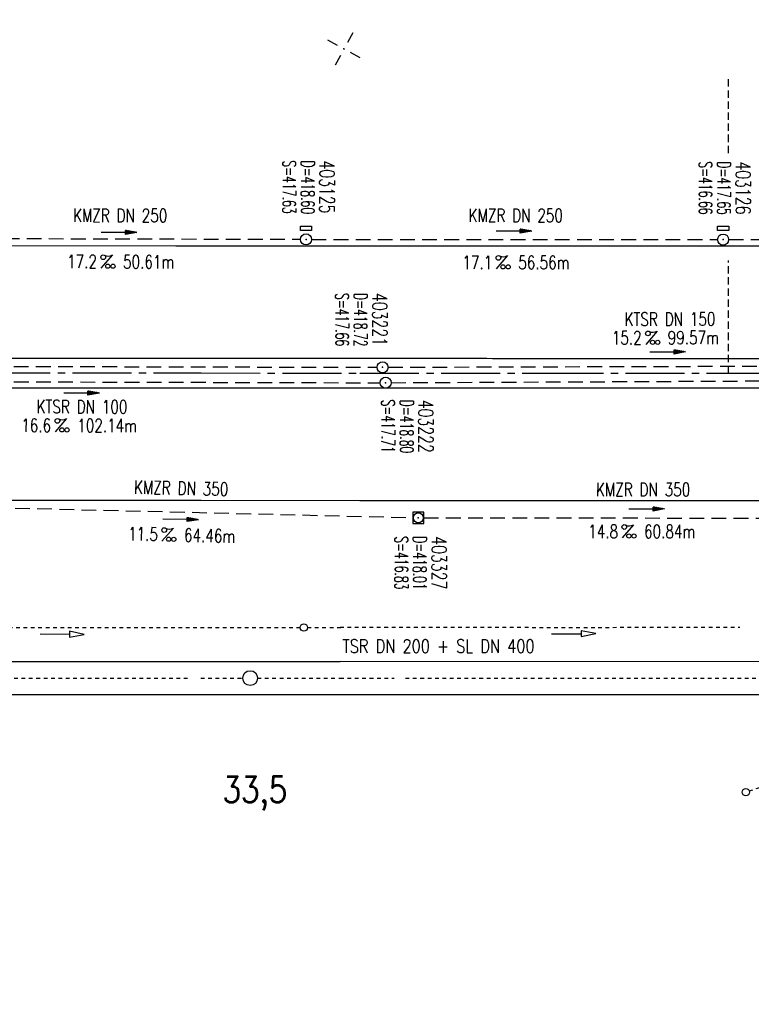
# Model space of a CAD drawing. Extents: x 0 to 1135, y 0 to 420.
# Tile 4 of 50: x 326 to 425, y 135 to 268. Entities that reach past the tile are written whole.
import ezdxf
from ezdxf.enums import TextEntityAlignment as Align

# ---------------------------------------------------------------- set-up
doc = ezdxf.new("R2010")
doc.units = 0
doc.header["$LTSCALE"] = 2
doc.header["$MEASUREMENT"] = 0
for name, pattern in [('ACAD_ISO03W100', [0.5, 0.25, -0.25]), ('ACAD_ISO10W100W', [0.5, 0.25, -0.25]), ('ACHSE', [5.5, 4, -0.5, 0.5, -0.5]), ('AUSGEZOGEN', [0]), ('GESTRICH-X2', [1.5, 1, -0.5]), ('GESTRICHELT', [0.75, 0.5, -0.25]), ('STRICHLINIEX2', [0.5, 0.25, -0.25])]:
    doc.linetypes.add(name, pattern=pattern)
doc.layers.get('0').update_dxf_attribs({"linetype": 'AUSGEZOGEN'})
for name, color, linetype in [('ACHSETOP', 250, 'ACHSE'), ('Bahnachse', 7, 'CONTINUOUS'), ('FBR', 8, 'CONTINUOUS'), ('Gleisachse', 7, 'CONTINUOUS'), ('HEKTOM', 250, 'GESTRICHELT'), ('KANAL', 7, 'GESTRICH-X2'), ('NETZ', 250, 'CONTINUOUS'), ('PFEIL', 7, 'CONTINUOUS'), ('SCHACHTNR', 6, 'CONTINUOUS'), ('SCHSYMBOL', 7, 'CONTINUOUS'), ('TEXTO', 4, 'CONTINUOUS'), ('TEXTU', 4, 'CONTINUOUS'), ('Tiefenentwässerung', 15, 'CONTINUOUS'), ('Tiefenentwässerung_und_Sammelle', 15, 'CONTINUOUS')]:
    doc.layers.add(name, color=color, linetype=linetype)
doc.styles.add('ROMANS', font='romans.shx', dxfattribs={"width": 0.8})

# ---------------------------------------------------------------- blocks, each defined once
blk = doc.blocks.new('IKR')
at = {"color": 0}
for p, q in [((0, 1), (0, 2.5)), ((-2.5, 0), (-1, 0)), ((1, 0), (2.5, 0)), ((0, -2.5), (0, -1))]:
    blk.add_line(p, q, dxfattribs=at)
blk.add_circle((0, 0), 0.05, dxfattribs=at)
blk.add_point((0, 0), dxfattribs=at)
blk = doc.blocks.new('GST')
at = {"color": 0}
blk.add_circle((0, 0), 0.75, dxfattribs=at)
blk.add_point((0, 0), dxfattribs=at)
blk = doc.blocks.new('13')
blk.add_lwpolyline([(0.76, 1.22), (-0.75, 1.22), (-0.75, 1.8), (0.76, 1.8)], close=True)
at = {"rotation": 180}
blk.add_blockref('GST', (0, 0), dxfattribs=at)
blk = doc.blocks.new('PROM')
blk.add_line((1.57, 1.82), (0.02, 0.02))
for centre, radius in [((0.32, 1.51), 0.317), ((0.94, 0.29), 0.283), ((1.64, 0.29), 0.283)]:
    blk.add_circle(centre, radius)
blk.add_arc((0.99, 2.68), 1.03, 239.1414, 303.3549)
blk = doc.blocks.new('PFEIL2')
at = {"color": 0}
for p, q in [((0.88, 0), (-2.4, -0.01)), ((0.88, -0.27), (0.88, 0.28)), ((0.88, 0.28), (2.43, 0.01)), ((0.91, 0.27), (0.88, 0.26)), ((0.97, 0.26), (0.88, 0.25)), ((1.02, 0.25), (0.88, 0.23)), ((1.07, 0.24), (0.88, 0.21)), ((1.13, 0.23), (0.88, 0.19)), ((1.18, 0.22), (0.88, 0.17)), ((1.24, 0.21), (0.88, 0.15)), ((1.29, 0.21), (0.88, 0.14)), ((1.34, 0.2), (0.88, 0.12)), ((1.4, 0.19), (0.88, 0.1)), ((1.45, 0.18), (0.88, 0.08)), ((1.51, 0.17), (0.88, 0.06)), ((1.56, 0.16), (0.88, 0.04)), ((1.61, 0.15), (0.88, 0.02)), ((1.67, 0.14), (0.88, 0.01)), ((1.72, 0.13), (0.88, -0.01)), ((1.78, 0.12), (0.88, -0.03)), ((1.83, 0.11), (0.88, -0.05)), ((1.88, 0.1), (0.88, -0.07)), ((1.94, 0.09), (0.88, -0.09)), ((2.05, 0.08), (0.88, -0.12)), ((1.99, 0.08), (0.88, -0.11)), ((2.1, 0.07), (0.88, -0.14)), ((2.15, 0.06), (0.88, -0.16)), ((2.21, 0.05), (0.88, -0.18)), ((2.26, 0.04), (0.88, -0.2)), ((2.32, 0.03), (0.88, -0.22)), ((2.37, 0.02), (0.88, -0.23)), ((2.42, 0.01), (0.88, -0.25)), ((2.43, 0.01), (0.88, -0.27))]:
    blk.add_line(p, q, dxfattribs=at)
blk = doc.blocks.new('20')
blk.add_lwpolyline([(-0.75, -0.75), (0.75, -0.75), (0.75, 0.75), (-0.75, 0.75)], close=True)
blk.add_circle((0, 0), 0.676)
blk.add_point((0, 0))
blk = doc.blocks.new('10')
blk.add_blockref('GST', (0, 0))

msp = doc.modelspace()

# ---------------------------------------------------------------- linework, layer by layer
at = {"layer": 'ACHSETOP'}
msp.add_lwpolyline([(25, 220.37), (47.01, 220.37), (97.01, 220.37), (147.01, 220.37), (172.01, 220.37), (197.01, 220.37), (222.01, 220.37), (247.01, 220.37), (250.48, 220.37), (272.01, 220.37), (297, 220.37), (322.01, 220.36), (347.01, 220.35), (350.47, 220.35), (372, 220.34), (397, 220.33), (422.01, 220.32), (447, 220.31), (497, 220.29), (622, 220.23), (797.01, 220.16), (922.01, 220.11), (950, 220.09)], dxfattribs=at)
at = {"layer": 'Bahnachse', "linetype": 'ACAD_ISO10W100W'}
for p, q in [((369.31, 179), (376.64, 179)), ((378.18, 179), (451.46, 179))]:
    msp.add_line(p, q, dxfattribs=at)
for points in [[(258.11, 179.02), (348.87, 179)], [(350.41, 179), (356.11, 179)], [(358.11, 179), (369.32, 179)]]:
    msp.add_lwpolyline(points, dxfattribs=at)
at = {"layer": 'Bahnachse', "linetype": 'Continuous'}
msp.add_circle((357.11, 179), 1, dxfattribs=at)
at = {"layer": 'FBR'}
for points in [[(159.51, 218.37, 0.000005), (172.01, 218.37, 0.000002), (185.99, 218.37, 0.000002), (197.01, 218.37, 0.000005), (209.51, 218.37, -0.000006), (222.01, 218.37, -0.000002), (236.98, 218.37, -0.000002), (247.01, 218.37)], [(250.48, 222.37, -0.000002), (263.66, 222.37, -0.000002), (272.01, 222.37, -0.000033)], [(159.51, 222.37, 0.000005), (172.01, 222.37, 0.000002), (185.99, 222.37, 0.000002), (197.01, 222.37, 0.000005), (209.51, 222.37, -0.000006), (222.01, 222.37, -0.000002), (236.98, 222.37, -0.000003), (247.01, 222.37)], [(277.69, 222.37, -0.00001), (297.01, 222.37, -0.000009), (311.07, 222.36, -0.000011), (322.01, 222.36, -0.00004), (334.51, 222.36, 0.000056), (347.01, 222.35, 0.000011), (348.74, 222.35, -0.000027), (350.47, 222.35, -0.00003), (355.78, 222.35, -0.00001), (372.01, 222.34, -0.000005), (384.51, 222.34, 0.000013), (397.01, 222.33, 0.000004), (409.51, 222.32, -0.000007), (422.01, 222.32, -0.000002), (434.51, 222.31, 0.000003), (447.01, 222.31), (481.4, 222.29, 0)], [(277.69, 218.37, -0.00001), (297, 218.37, -0.000009), (311.07, 218.36, -0.000011), (322.01, 218.36, -0.00004), (334.51, 218.36, 0.000056), (347.01, 218.35, 0.000011), (348.74, 218.35, -0.000027), (350.47, 218.35, -0.00003), (355.78, 218.35, -0.00001), (372, 218.34, -0.000005), (384.5, 218.34, 0.000013), (397, 218.33, 0.000004), (409.5, 218.32, -0.000007), (422, 218.32, -0.000002), (434.5, 218.31, 0.000003), (447, 218.31), (478.46, 218.3, 0)], [(250.48, 218.37, -0.000002), (263.66, 218.37, -0.000003), (272.01, 218.37, -0.000033)]]:
    msp.add_lwpolyline(points, format="xyb", dxfattribs=at)
for points in [[(25, 237.62), (47.01, 237.62), (97.01, 237.62), (147.01, 237.62), (172.01, 237.62), (197.01, 237.62), (222.01, 237.62), (247.01, 237.62), (250.48, 237.62), (272.01, 237.62), (297.01, 237.62), (322.01, 237.61), (347.01, 237.6), (350.48, 237.6), (372.01, 237.59), (397.01, 237.58), (422.01, 237.57), (447.01, 237.56), (490, 237.54)], [(25, 203.12), (47.01, 203.12), (97.01, 203.12), (147.01, 203.12), (172.01, 203.12), (197.01, 203.12), (222.01, 203.12), (247.01, 203.12), (250.48, 203.12), (272.01, 203.12), (297, 203.12), (322, 203.11), (347, 203.1), (350.47, 203.1), (372, 203.09), (397, 203.08), (422, 203.07), (447, 203.06), (461.47, 203.05)]]:
    msp.add_lwpolyline(points, dxfattribs=at)
at = {"layer": 'Gleisachse', "linetype": 'Continuous'}
for p, q in [((25, 181.27), (369.31, 181.25)), ((369.32, 181.28), (469.82, 181.27)), ((369.31, 176.75), (25, 176.77)), ((369.32, 176.78), (448.21, 176.77))]:
    msp.add_line(p, q, dxfattribs=at)
at = {"layer": 'HEKTOM'}
for p, q in [((421.99, 250.15), (421.99, 260.33)), ((421.99, 220.32), (421.99, 235.6))]:
    msp.add_line(p, q, dxfattribs=at)
at = {"layer": 'KANAL'}
for p, q in [((314.81, 238.59), (363.92, 238.47)), ((365.43, 238.44), (420.49, 238.43)), ((421.99, 238.44), (482.15, 238.41)), ((274.06, 221.37), (374.32, 221.12)), ((375.82, 221.13), (473.89, 221.42)), ((274.08, 219.3), (374.72, 219.02)), ((376.21, 219.03), (473.14, 219.51)), ((316.24, 202.26), (379.15, 200.75)), ((380.66, 200.71), (440.02, 200.69))]:
    msp.add_line(p, q, dxfattribs=at)
at = {"layer": 'Tiefenentwässerung', "linetype": 'ACAD_ISO03W100'}
for points in [[(279.89, 185.84), (304.38, 185.83), (329.39, 185.87), (354.39, 185.85), (363.89, 185.85)], [(364.89, 185.85), (369.38, 185.85)]]:
    msp.add_lwpolyline(points, dxfattribs=at)
at = {"layer": 'Tiefenentwässerung', "linetype": 'Continuous'}
msp.add_lwpolyline([(328.61, 185), (332.61, 184.95), (332.6, 184.55), (334.61, 184.92), (332.61, 185.35), (332.61, 184.95)], dxfattribs=at)
msp.add_circle((364.39, 185.85), 0.5, dxfattribs=at)
at = {"layer": 'Tiefenentwässerung_und_Sammelle', "linetype": 'ACAD_ISO03W100'}
for p, q in [((369.3, 185.89), (379.33, 185.89)), ((379.33, 185.89), (404.28, 185.88)), ((404.28, 185.88), (423.52, 185.91))]:
    msp.add_line(p, q, dxfattribs=at)
at = {"layer": 'Tiefenentwässerung_und_Sammelle', "linetype": 'Continuous'}
for p, q in [((397.97, 185), (401.97, 185.02)), ((403.97, 185.03), (401.97, 185.42)), ((401.97, 185.42), (401.97, 185.02)), ((401.97, 184.62), (403.97, 185.03)), ((401.97, 185.02), (401.97, 184.62))]:
    msp.add_line(p, q, dxfattribs=at)
at = {"layer": 'Tiefenentwässerung_und_Sammelle', "linetype": 'STRICHLINIEX2'}
msp.add_line((424.79, 163.71), (438.83, 168.57), dxfattribs=at)
at = {"layer": 'Tiefenentwässerung_und_Sammelle', "linetype": 'Continuous'}
msp.add_circle((424.32, 163.54), 0.5, dxfattribs=at)

# ---------------------------------------------------------------- block references
at = {"layer": 'NETZ', "rotation": 151.5965}
msp.add_blockref('IKR', (369.83, 264.26), dxfattribs=at)
at = {"layer": 'PFEIL'}
for p, rotation in [((339.32, 239.39), 359.8246354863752), ((392.85, 239.57), 359.9770354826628), ((413.72, 223.19), 0.183635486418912), ((334.23, 217.62), 359.8528354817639), ((410.86, 201.91), 359.9804354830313), ((347.67, 200.5), 358.6227354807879)]:
    msp.add_blockref('PFEIL2', p, dxfattribs=dict(at, rotation=rotation))
at = {"layer": 'SCHSYMBOL', "rotation": 359.9754354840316}
for name, p in [('13', (364.68, 238.45)), ('13', (421.24, 238.43)), ('10', (375.06, 221.12)), ('10', (375.48, 219.03)), ('20', (379.91, 200.72))]:
    msp.add_blockref(name, p, dxfattribs=at)
at = {"layer": 'TEXTU'}
for p, rotation in [((336.86, 234.53), 359.8246354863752), ((390.45, 234.44), 359.9770354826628), ((410.73, 224.21), 0.183635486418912), ((330.64, 212.35), 359.8528354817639), ((345.1, 197.56), 358.6227354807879), ((407.52, 197.97), 359.9804354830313)]:
    msp.add_blockref('PROM', p, dxfattribs=dict(at, rotation=rotation))

# ---------------------------------------------------------------- texts
at = {"layer": 'Bahnachse', "linetype": 'Continuous', "style": 'ROMANS', "oblique": 360, "width": 0.8337}
msp.add_text('33,5', height=3.5, rotation=359.9965, dxfattribs=at).set_placement((353.37, 162.15))
at = {"layer": 'SCHACHTNR', "style": 'ROMANS'}
for s, height, width, p in [('S=417.63', 1.8, 0.6, (361.52, 249.15)), ('D=418.60', 1.8, 0.6, (364.04, 249.14)), ('403125', 2, 0.7, (366.53, 249.15)), ('S=416.66', 1.8, 0.6, (417.97, 249.03)), ('D=417.65', 1.8, 0.6, (420.46, 249.03)), ('403126', 2, 0.7, (422.97, 249.02)), ('S=417.66', 1.8, 0.6, (368.7, 231.19)), ('D=418.72', 1.8, 0.6, (371.19, 231.19)), ('403221', 2, 0.7, (373.68, 231.19)), ('S=417.71', 1.8, 0.6, (374.93, 216.74)), ('D=418.80', 1.8, 0.6, (377.45, 216.73)), ('403222', 2, 0.7, (379.93, 216.73)), ('S=416.83', 1.8, 0.6, (376.72, 198.22)), ('D=418.01', 1.8, 0.6, (379.21, 198.23)), ('403327', 2, 0.7, (381.73, 198.22))]:
    msp.add_text(s, height=height, rotation=269.9754, dxfattribs=dict(at, width=width)).set_placement(p)
at = {"layer": 'TEXTO', "style": 'ROMANS', "width": 0.75}
for s, rotation, p in [('KMZR DN 250', 359.8246, (339.48, 240.8)), ('KMZR DN 250', 359.977, (393.12, 240.81)), ('KTSR DN 150', 0.1836, (414.04, 226.75)), ('KTSR DN 100', 359.8528, (334.3, 214.88)), ('KMZR DN 350', 358.6227, (347.73, 203.84)), ('KMZR DN 350', 359.9804, (410.39, 203.65))]:
    msp.add_text(s, height=1.8, rotation=rotation, dxfattribs=at).set_placement(p, align=Align.CENTER)
at = {"layer": 'TEXTU', "style": 'ROMANS', "width": 0.75}
for s, rotation, p in [('17.2', 359.8246, (332.28, 234.55)), ('50.61m', 359.8246, (339.87, 234.53)), ('17.1', 359.977, (385.89, 234.44)), ('56.56m', 359.977, (393.46, 234.43)), ('15.2', 0.1836, (406.15, 224.21)), ('99.57m', 0.1836, (413.73, 224.23)), ('16.6', 359.8528, (326.07, 212.36)), ('102.14m', 359.8528, (333.66, 212.34)), ('11.5', 358.6227, (340.54, 197.68)), ('64.46m', 358.6227, (348.12, 197.49)), ('14.8', 359.9804, (402.95, 197.98)), ('60.84m', 359.9804, (410.52, 197.98))]:
    msp.add_text(s, height=1.8, rotation=rotation, dxfattribs=at).set_placement(p)
at = {"layer": 'Tiefenentwässerung_und_Sammelle', "linetype": 'Continuous', "style": 'ROMANS', "oblique": 360, "width": 0.8}
msp.add_text('TSR DN 200 + SL DN 400', height=1.8, rotation=359.9965, dxfattribs=at).set_placement((369.62, 182.45))

doc.saveas('drawing.dxf')
